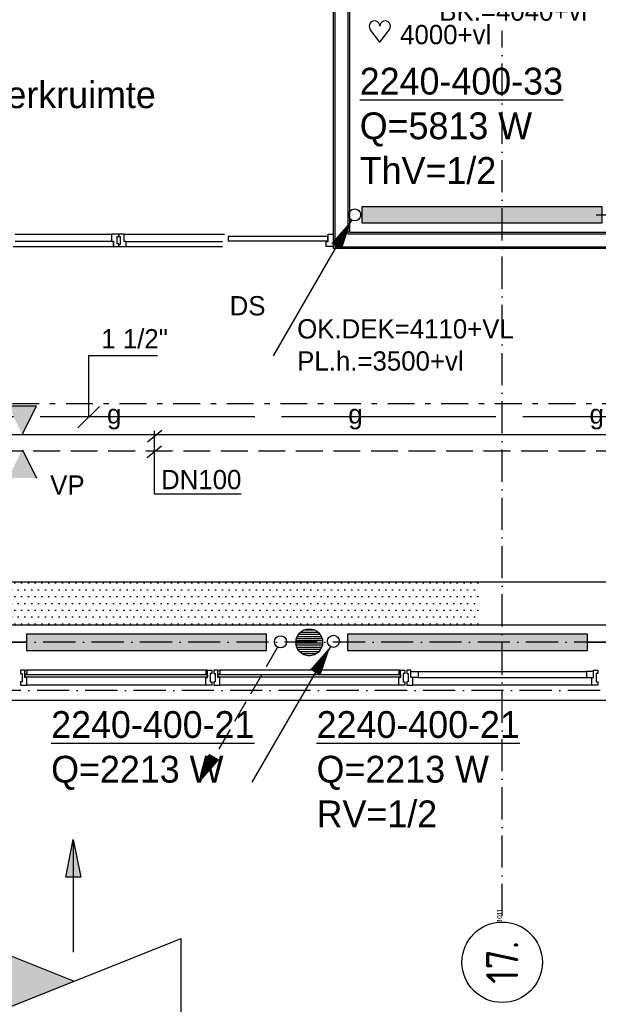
# Model space of a CAD drawing. Extents: x -41378 to 114803, y -24080 to 82188.
# Tile 13 of 137: x -22909 to -17513, y 41700 to 50886. Entities that reach past the tile are written whole.
import ezdxf
from ezdxf.enums import TextEntityAlignment as Align

# ---------------------------------------------------------------- set-up
doc = ezdxf.new("R2010")
doc.units = 0
doc.header["$LTSCALE"] = 50
for name, pattern in [('2322107', [2000, 1000, 1000]), ('2322108', [7, 5, -2]), ('2322109', [10, 5, -2, 1, -2]), ('2322134', [45, 40, -5]), ('DASHDOT', [9, 6, -1.5, 0, -1.5]), ('LURETOUR', [6, 4, -2])]:
    doc.linetypes.add(name, pattern=pattern)
doc.layers.get('0').update_dxf_attribs({"linetype": 'CONTINUOUS'})
for name, color, linetype in [('AL$7----_STRAMIEN', 1, 'DASHDOT'), ('AL21----_BUITENWAND', 4, 'CONTINUOUS'), ('AL22----_BINNENWAND', 7, 'CONTINUOUS'), ('AL28----_KONSTRUKTIE', 3, 'CONTINUOUS'), ('AL31----_BUITENKOZ', 7, 'CONTINUOUS'), ('AL32----_BINNENKOZ', 7, 'CONTINUOUS'), ('ALN-----_BLOCKNAAM', 2, 'CONTINUOUS'), ('ALXAA---_GEWBETON', 12, 'CONTINUOUS'), ('ALXOU---_GLAS', 7, 'CONTINUOUS'), ('BOUW', 8, 'CONTINUOUS'), ('KABELGGOOT1', 8, 'CONTINUOUS'), ('WI561---', 1, 'CONTINUOUS'), ('WL531---', 4, 'CONTINUOUS'), ('WL541---', 4, 'CONTINUOUS'), ('WL561---', 4, 'CONTINUOUS'), ('WL561---_AANVOER', 4, 'CONTINUOUS'), ('WL561---_RETOUR', 4, 'CONTINUOUS'), ('WL570---', 3, 'CONTINUOUS'), ('WL570---_RETOUR', 3, 'CONTINUOUS'), ('WL570---_TOEVOER', 3, 'CONTINUOUS'), ('WM541---', 1, 'CONTINUOUS'), ('WM570---', 1, 'CONTINUOUS')]:
    doc.layers.add(name, color=color, linetype=linetype)
doc.layers.get('0').freeze()
doc.styles.add('BURO-018', font='BUROFONT.shx', dxfattribs={"height": 90})
doc.styles.add('BURO-025', font='BUROFONT.shx', dxfattribs={"height": 250})
doc.styles.get("Standard").update_dxf_attribs({"font": 'ISOCP'})

# ---------------------------------------------------------------- blocks, each defined once
blk = doc.blocks.new('1011')
at = {"layer": 'AL$7----_STRAMIEN', "color": 7, "linetype": 'CONTINUOUS'}
blk.add_circle((-750, 0), 750, dxfattribs=at)
at = {"layer": 'ALN-----_BLOCKNAAM', "linetype": 'CONTINUOUS'}
blk.add_text('1011', height=100, dxfattribs=at).set_placement((0, 0))
blk = doc.blocks.new('2322401')
at = {"color": 0, "linetype": 'CONTINUOUS'}
for p, q in [((-0.5, 0.5, 1), (-0.5, 0.5)), ((-0.5, 0.5, 1), (-0.5, -0.5, 1)), ((0.5, 0.5, 1), (-0.5, 0.5, 1)), ((0.5, 0.5), (-0.5, 0.5)), ((-0.5, 0.5), (-0.5, -0.5)), ((0.5, 0.5, 1), (0.5, 0.5)), ((0.5, -0.5, 1), (0.5, 0.5, 1)), ((0.5, -0.5), (0.5, 0.5)), ((-0.5, -0.5, 1), (-0.5, -0.5)), ((-0.5, -0.5, 1), (0.5, -0.5, 1)), ((-0.5, -0.5), (0.5, -0.5)), ((0.5, -0.5, 1), (0.5, -0.5))]:
    blk.add_line(p, q, dxfattribs=at)
blk = doc.blocks.new('CVHATCH1')
at = {"color": 0, "linetype": 'CONTINUOUS'}
blk.add_solid([(-0.5, -0.5), (0.5, -0.5), (-0.5, 0.5), (0.5, 0.5)], dxfattribs=at)
blk = doc.blocks.new('LDV4107')
at = {"color": 0, "linetype": 'CONTINUOUS'}
blk.add_line((-0.25, -0.433), (-6.75, -11.691), dxfattribs=at)
blk.add_lwpolyline([(-0.25, -0.433, 0, 1, 0), (-1.5, -2.598, 1, 1, 0)], format="xyseb", dxfattribs=at)
blk.add_circle((0, 0), 0.5, dxfattribs=at)
blk = doc.blocks.new('CVRINFO2')
at = {"color": 0, "linetype": 'CONTINUOUS', "style": 'BURO-025'}
for tag, p in [('CV_TEXT125', (0, 0)), ('CV_TEXT225', (0, -4.167)), ('CV_TEXT325', (0, -8.333)), ('CV_TEXT425', (0, -12.5))]:
    blk.add_attdef(tag, p, '', height=2.5, dxfattribs=at)
blk = doc.blocks.new('LDV2108')
at = {"color": 0, "linetype": 'CONTINUOUS'}
for p, q in [((-0.25, -0.433), (-1.187, -2.057)), ((-1.562, -2.706), (-2.5, -4.33)), ((-2.875, -4.98), (-3.812, -6.603)), ((-4.187, -7.253), (-5.125, -8.877)), ((-5.5, -9.526), (-6.437, -11.15))]:
    blk.add_line(p, q, dxfattribs=at)
blk.add_lwpolyline([(-6.75, -11.691, 0, 1, 0), (-5.5, -9.526, 1, 1, 0)], format="xyseb", dxfattribs=at)
blk.add_circle((0, 0), 0.5, dxfattribs=at)
blk = doc.blocks.new('LU-2-KB')
at = {"color": 0, "linetype": 'CONTINUOUS'}
for p, q in [((-0.4, 0.5), (0, -0.5)), ((-0.4, 0.5), (0, 0.5)), ((0, 0.5), (-0.2, 0))]:
    blk.add_line(p, q, dxfattribs=at)
blk.add_solid([(-0.4, 0.5), (0, 0.5), (-0.2, 0)], dxfattribs=at)
blk = doc.blocks.new('LU-2D-K-3E8')
at = {"color": 0, "linetype": 'CONTINUOUS'}
for p, q in [((-0.5, 500), (0.5, 500)), ((-0.5, -500), (0.5, -500))]:
    blk.add_line(p, q, dxfattribs=at)
blk = doc.blocks.new('LU-PIJL7')
at = {"color": 0, "linetype": 'CONTINUOUS'}
for p, q in [((0, 0), (-15, 0)), ((-5, -1), (-5, 1)), ((-5, 1), (0, 0)), ((0, 0), (-5, -1))]:
    blk.add_line(p, q, dxfattribs=at)
blk.add_solid([(-5, 1), (-5, -1), (0, 0)], dxfattribs=at)
blk = doc.blocks.new('HART')
at = {"color": 1}
for q in [(-39.7, 52.4), (39.7, 52.4)]:
    blk.add_line((0, 0), q, dxfattribs=at)
for centre, start, end in [((-22.1, 65.7), 0, 217.1867), ((22.1, 65.7), 322.8133, 180)]:
    blk.add_arc(centre, 22.1, start, end, dxfattribs=at)
blk = doc.blocks.new('2322134-8')
at = {"layer": 'WM541---', "color": 0, "linetype": '2322134', "style": 'BURO-018'}
for p in [(-22027.5, 47179.9), (-19777.5, 47179.9), (-17527.5, 47179.9)]:
    blk.add_text('g', height=180, dxfattribs=at).set_placement(p, align=Align.MIDDLE)

msp = doc.modelspace()

# ---------------------------------------------------------------- hatches: boundary and pattern name
at = {"layer": 'KABELGGOOT1'}
h = msp.add_hatch(dxfattribs=at)
h.set_pattern_fill('DOTS', color=256, scale=40, style=0)
h.set_pattern_definition([(0, (0, 200000), (31.75, 63.5), [0, -63.5])])
h.paths.add_polyline_path([(-18628.3, 45640), (-24091.2, 45640), (-24091.2, 45240), (-18628.3, 45240)])
at = {"layer": 'WL570---'}
h = msp.add_hatch(color=1, dxfattribs=at)
h.paths.add_polyline_path([(-23015.6, 47282.8), (-22884.8, 47018), (-22884.8, 47282.8)])
h.paths.add_polyline_path([(-22884.8, 47282.8), (-22884.8, 47018), (-22882.2, 47018), (-22751.4, 47282.8)])
h = msp.add_hatch(color=1, dxfattribs=at)
h.paths.add_polyline_path([(-23015.6, 46609.7), (-22884.8, 46874.6), (-22884.8, 46609.7)])
h.paths.add_polyline_path([(-22884.8, 46609.7), (-22884.8, 46874.6), (-22882.2, 46874.6), (-22751.4, 46609.7)])

# ---------------------------------------------------------------- linework, layer by layer
at = {"layer": 'AL$7----_STRAMIEN', "color": 1}
for p, q in [((-18409, 42525.1), (-18409, 50783.1)), ((112191.2, 45077.3), (-30903.4, 45077.3)), ((112582.7, 44627.3), (-30110.1, 44627.3))]:
    msp.add_line(p, q, dxfattribs=at)
at = {"layer": 'AL21----_BUITENWAND', "color": 8}
msp.add_line((-26149, 44537.3), (-478.5, 44537.3), dxfattribs=at)
at = {"layer": 'AL22----_BINNENWAND', "color": 8}
for p, q in [((-19983.5, 48752.3), (-19983.5, 60752.3)), ((-19833.5, 60752.3), (-19833.5, 48902.3)), ((-19833.5, 48902.3), (-14235, 48902.3)), ((-14235, 48752.3), (-19983.5, 48752.3))]:
    msp.add_line(p, q, dxfattribs=at)
at = {"layer": 'AL22----_BINNENWAND', "color": 8, "linetype": 'CONTINUOUS'}
for p, q in [((-19968.5, 60752.3), (-19968.5, 48767.3)), ((-19848.5, 60752.3), (-19848.5, 48887.3)), ((-19848.5, 48887.3), (-14235, 48887.3)), ((-19968.5, 48767.3), (-14235, 48767.3))]:
    msp.add_line(p, q, dxfattribs=at)
at = {"layer": 'AL28----_KONSTRUKTIE', "color": 8}
msp.add_circle((-20209, 45077.3), 125, dxfattribs=at)
at = {"layer": 'AL31----_BUITENKOZ', "color": 8, "linetype": 'CONTINUOUS'}
for p, q in [((-20965.5, 48864.3), (-20965.5, 48823.3)), ((-20035.5, 48864.3), (-20965.5, 48864.3)), ((-20965.5, 48823.3), (-20035.5, 48823.3)), ((-20035.5, 48823.3), (-20035.5, 48864.3)), ((-22861, 44817.3), (-22900, 44817.3)), ((-22900, 44817.3), (-22900, 44811.3)), ((-22900, 44811.3), (-22900, 44797.3)), ((-22900, 44797.3), (-22900, 44797.3)), ((-22900, 44797.3), (-22900, 44787.3)), ((-22900, 44787.3), (-22886, 44787.3)), ((-22886, 44787.3), (-22886, 44707.3)), ((-22861, 44750.3), (-22861, 44817.3)), ((-22861, 44780.3), (-22861, 44812.3)), ((-22861, 44812.3), (-22856, 44812.3)), ((-22844, 44780.3), (-22861, 44780.3)), ((-22844, 44750.3), (-22861, 44750.3)), ((-22856, 44812.3), (-22856, 44817.3)), ((-22856, 44817.3), (-22844, 44817.3)), ((-22844, 44817.3), (-22844, 44780.3)), ((-22844, 44697.3), (-22844, 44750.3)), ((-21162, 44817.3), (-21174, 44817.3)), ((-21174, 44817.3), (-21174, 44780.3)), ((-21174, 44780.3), (-21157, 44780.3)), ((-21174, 44697.3), (-21174, 44750.3)), ((-21174, 44750.3), (-21157, 44750.3)), ((-21162, 44812.3), (-21162, 44817.3)), ((-21157, 44812.3), (-21162, 44812.3)), ((-21157, 44817.3), (-21118, 44817.3)), ((-21157, 44750.3), (-21157, 44817.3)), ((-21157, 44780.3), (-21157, 44812.3)), ((-21118, 44787.3), (-21132, 44787.3)), ((-21132, 44787.3), (-21132, 44707.3)), ((-21118, 44817.3), (-21118, 44811.3)), ((-21118, 44811.3), (-21118, 44797.3)), ((-21118, 44797.3), (-21118, 44797.3)), ((-21118, 44797.3), (-21118, 44787.3)), ((-21061, 44817.3), (-21100, 44817.3)), ((-21100, 44817.3), (-21100, 44811.3)), ((-21100, 44811.3), (-21100, 44797.3)), ((-21100, 44797.3), (-21100, 44797.3)), ((-21100, 44797.3), (-21100, 44787.3)), ((-21100, 44787.3), (-21086, 44787.3)), ((-21086, 44787.3), (-21086, 44707.3)), ((-21061, 44750.3), (-21061, 44817.3)), ((-21061, 44780.3), (-21061, 44812.3)), ((-21061, 44812.3), (-21056, 44812.3)), ((-21044, 44780.3), (-21061, 44780.3)), ((-21044, 44750.3), (-21061, 44750.3)), ((-21056, 44812.3), (-21056, 44817.3)), ((-21056, 44817.3), (-21044, 44817.3)), ((-21044, 44817.3), (-21044, 44780.3)), ((-21044, 44697.3), (-21044, 44750.3)), ((-19362, 44817.3), (-19374, 44817.3)), ((-19374, 44817.3), (-19374, 44780.3)), ((-19374, 44780.3), (-19357, 44780.3)), ((-19374, 44697.3), (-19374, 44750.3)), ((-19374, 44750.3), (-19357, 44750.3)), ((-19362, 44812.3), (-19362, 44817.3)), ((-19357, 44812.3), (-19362, 44812.3)), ((-19357, 44817.3), (-19318, 44817.3)), ((-19357, 44750.3), (-19357, 44817.3)), ((-19357, 44780.3), (-19357, 44812.3)), ((-19318, 44787.3), (-19332, 44787.3)), ((-19332, 44787.3), (-19332, 44707.3)), ((-19318, 44817.3), (-19318, 44811.3)), ((-19318, 44811.3), (-19318, 44797.3)), ((-19318, 44797.3), (-19318, 44797.3)), ((-19318, 44797.3), (-19318, 44787.3)), ((-19261, 44817.3), (-19300, 44817.3)), ((-19300, 44817.3), (-19300, 44811.3)), ((-19300, 44811.3), (-19300, 44797.3)), ((-19300, 44797.3), (-19300, 44797.3)), ((-19300, 44797.3), (-19300, 44787.3)), ((-19300, 44787.3), (-19286, 44787.3)), ((-19286, 44787.3), (-19286, 44707.3)), ((-19261, 44750.3), (-19261, 44817.3)), ((-19261, 44750.3), (-19261, 44804.3)), ((-19261, 44804.3), (-19194, 44804.3)), ((-19244, 44750.3), (-19261, 44750.3)), ((-19194, 44750.3), (-19261, 44750.3)), ((-19244, 44697.3), (-19244, 44750.3)), ((-19194, 44804.3), (-19194, 44750.3)), ((-17557, 44804.3), (-17624, 44804.3)), ((-17624, 44804.3), (-17624, 44750.3)), ((-17624, 44750.3), (-17557, 44750.3)), ((-17574, 44697.3), (-17574, 44750.3)), ((-17574, 44750.3), (-17557, 44750.3)), ((-17557, 44817.3), (-17518, 44817.3)), ((-17557, 44750.3), (-17557, 44817.3)), ((-17557, 44750.3), (-17557, 44804.3)), ((-17518, 44787.8), (-17532, 44787.8)), ((-17532, 44787.8), (-17532, 44707.8)), ((-17518, 44817.3), (-17518, 44811.3)), ((-17518, 44811.3), (-17518, 44797.3)), ((-17518, 44797.3), (-17518, 44797.3)), ((-17518, 44797.3), (-17518, 44787.8)), ((-22886, 44707.3), (-22900, 44707.3)), ((-22900, 44707.3), (-22900, 44698.3)), ((-22900, 44698.3), (-22900, 44698.3)), ((-22900, 44698.3), (-22900, 44684.3)), ((-22900, 44684.3), (-22900, 44678.3)), ((-22900, 44678.3), (-22881.1, 44678.3)), ((-22881.1, 44678.3), (-22844, 44678.3)), ((-22844, 44689.3), (-22844, 44697.3)), ((-22844, 44685.3), (-22844, 44689.3)), ((-22844, 44678.3), (-22844, 44685.3)), ((-21174, 44689.3), (-21174, 44697.3)), ((-21174, 44685.3), (-21174, 44689.3)), ((-21174, 44678.3), (-21174, 44685.3)), ((-21136.9, 44678.3), (-21174, 44678.3)), ((-21118, 44678.3), (-21136.9, 44678.3)), ((-21132, 44707.3), (-21118, 44707.3)), ((-21118, 44707.3), (-21118, 44697.8)), ((-21118, 44697.8), (-21118, 44697.8)), ((-21118, 44697.8), (-21118, 44684.3)), ((-21118, 44684.3), (-21118, 44678.3)), ((-21086, 44707.3), (-21100, 44707.3)), ((-21100, 44707.3), (-21100, 44698.3)), ((-21100, 44698.3), (-21100, 44698.3)), ((-21100, 44698.3), (-21100, 44684.3)), ((-21100, 44684.3), (-21100, 44678.3)), ((-21100, 44678.3), (-21081.1, 44678.3)), ((-21081.1, 44678.3), (-21044, 44678.3)), ((-21044, 44689.3), (-21044, 44697.3)), ((-21044, 44685.3), (-21044, 44689.3)), ((-21044, 44678.3), (-21044, 44685.3)), ((-19374, 44689.3), (-19374, 44697.3)), ((-19374, 44685.3), (-19374, 44689.3)), ((-19374, 44678.3), (-19374, 44685.3)), ((-19336.9, 44678.3), (-19374, 44678.3)), ((-19318, 44678.3), (-19336.9, 44678.3)), ((-19332, 44707.3), (-19318, 44707.3)), ((-19318, 44707.3), (-19318, 44697.8)), ((-19318, 44697.8), (-19318, 44697.8)), ((-19318, 44697.8), (-19318, 44684.3)), ((-19318, 44684.3), (-19318, 44678.3)), ((-19286, 44707.3), (-19300, 44707.3)), ((-19300, 44707.3), (-19300, 44698.3)), ((-19300, 44698.3), (-19300, 44698.3)), ((-19300, 44698.3), (-19300, 44684.3)), ((-19300, 44684.3), (-19300, 44678.3)), ((-19300, 44678.3), (-19281.1, 44678.3)), ((-19281.1, 44678.3), (-19244, 44678.3)), ((-19244, 44689.3), (-19244, 44697.3)), ((-19244, 44685.3), (-19244, 44689.3)), ((-19244, 44678.3), (-19244, 44685.3)), ((-17574, 44689.3), (-17574, 44697.3)), ((-17574, 44685.3), (-17574, 44689.3)), ((-17574, 44678.3), (-17574, 44685.3)), ((-17536.9, 44678.3), (-17574, 44678.3)), ((-17518, 44678.3), (-17536.9, 44678.3)), ((-17532, 44707.8), (-17518, 44707.8)), ((-17518, 44707.8), (-17518, 44697.8)), ((-17518, 44697.8), (-17518, 44697.8)), ((-17518, 44697.8), (-17518, 44684.3)), ((-17518, 44684.3), (-17518, 44678.3))]:
    msp.add_line(p, q, dxfattribs=at)
at = {"layer": 'AL31----_BUITENKOZ', "color": 8}
for p, q in [((-21174, 44817.3), (-22844, 44817.3)), ((-19374, 44817.3), (-21044, 44817.3)), ((-19194, 44804.3), (-17624, 44804.3)), ((-19194, 44750.3), (-17624, 44750.3)), ((-21174, 44678.3), (-22844, 44678.3)), ((-19374, 44678.3), (-21044, 44678.3)), ((-17574, 44678.3), (-19244, 44678.3))]:
    msp.add_line(p, q, dxfattribs=at)
at = {"layer": 'AL32----_BINNENKOZ', "color": 8}
for p, q in [((-22952, 48884.3), (-22051.5, 48884.3)), ((-21984.5, 48884.3), (-22051.5, 48884.3)), ((-22051.5, 48884.3), (-22051.5, 48821.3)), ((-21984.5, 48862.3), (-21984.5, 48884.3)), ((-21984.5, 48884.3), (-21984.5, 48860.3)), ((-21934.5, 48884.3), (-21984.5, 48884.3)), ((-21934.5, 48817.3), (-21934.5, 48884.3)), ((-21934.5, 48884.3), (-21000.5, 48884.3)), ((-20033.5, 48817.3), (-20033.5, 48884.3)), ((-20033.5, 48884.3), (-19983.5, 48884.3)), ((-22952, 48821.3), (-22051.5, 48821.3)), ((-22051.5, 48821.3), (-22034.5, 48821.3)), ((-22034.5, 48770.3), (-22034.5, 48821.3)), ((-22034.5, 48821.3), (-22034.5, 48770.3)), ((-22000.5, 48795.3), (-22000.5, 48862.3)), ((-22000.5, 48862.3), (-21984.5, 48862.3)), ((-21984.5, 48795.3), (-22000.5, 48795.3)), ((-21967.5, 48860.3), (-21984.5, 48860.3)), ((-21984.5, 48770.3), (-21984.5, 48795.3)), ((-21984.5, 48770.3), (-21984.5, 48793.3)), ((-21984.5, 48793.3), (-21967.5, 48793.3)), ((-21984.5, 48793.3), (-21984.5, 48770.3)), ((-21967.5, 48793.3), (-21967.5, 48860.3)), ((-21917.5, 48817.3), (-21934.5, 48817.3)), ((-21917.5, 48770.3), (-21917.5, 48817.3)), ((-21917.5, 48817.3), (-21017.5, 48817.3)), ((-20050.5, 48770.3), (-20050.5, 48817.3)), ((-20050.5, 48817.3), (-20033.5, 48817.3)), ((-22969, 48770.3), (-22034.5, 48770.3)), ((-22034.5, 48770.3), (-21984.5, 48770.3)), ((-21984.5, 48770.3), (-21917.5, 48770.3)), ((-21917.5, 48770.3), (-21017.5, 48770.3)), ((-19983.5, 48770.3), (-20050.5, 48770.3))]:
    msp.add_line(p, q, dxfattribs=at)
at = {"layer": 'ALXAA---_GEWBETON', "color": 8}
for p, q in [((-20256.3, 45193), (-20161.7, 45193)), ((-20328.8, 45113), (-20089.2, 45113)), ((-20320.9, 45133), (-20097.1, 45133)), ((-20308.5, 45153), (-20109.5, 45153)), ((-20289.4, 45173), (-20128.6, 45173)), ((-20333.9, 45073), (-20084.1, 45073)), ((-20333, 45093), (-20085, 45093)), ((-20331.6, 45053), (-20086.4, 45053)), ((-20325.9, 45033), (-20092.1, 45033)), ((-20316.2, 45013), (-20101.8, 45013)), ((-20301.3, 44993), (-20116.7, 44993)), ((-20277.9, 44973), (-20140.1, 44973)), ((-20222.3, 44953), (-20195.7, 44953))]:
    msp.add_line(p, q, dxfattribs=at)
at = {"layer": 'ALXOU---_GLAS', "color": 8}
for p, q in [((-22859, 44752.3), (-22859, 44778.3)), ((-22859, 44778.3), (-21159, 44778.3)), ((-21159, 44752.3), (-22859, 44752.3)), ((-21159, 44778.3), (-21159, 44752.3)), ((-21059, 44752.3), (-21059, 44778.3)), ((-21059, 44778.3), (-19359, 44778.3)), ((-19359, 44752.3), (-21059, 44752.3)), ((-19359, 44778.3), (-19359, 44752.3))]:
    msp.add_line(p, q, dxfattribs=at)
at = {"layer": 'KABELGGOOT1'}
for p, q in [((-10631, 45640, 3650), (-25373.3, 45640, 3650)), ((-25848.3, 45240, 3650), (7129.8, 45240, 3650))]:
    msp.add_line(p, q, dxfattribs=at)
at = {"layer": 'WL531---', "linetype": '2322109'}
msp.add_line((-2727, 47303.6), (-25582.5, 47303.8), dxfattribs=at)
at = {"layer": 'WL541---', "color": 3, "linetype": '2322134'}
msp.add_line((-2716.9, 47179.9), (-25588.1, 47179.9), dxfattribs=at)
at = {"layer": 'WL561---_AANVOER', "linetype": '2322107'}
for p, q in [((-8914.4, 47014.3), (-25582.5, 47014.3)), ((-23012.3, 45077.3), (-22846.4, 45077.3)), ((-17612.3, 45077.3), (-17446.4, 45077.3))]:
    msp.add_line(p, q, dxfattribs=at)
at = {"layer": 'WL561---_RETOUR', "color": 1}
for p, q in [((-21717.3, 46948.1), (-21584.7, 47057.8)), ((-21654, 47051.3), (-21654, 46464.1)), ((-21720.4, 46800.7), (-21587.7, 46910.4)), ((-21654, 46464.1), (-20843.9, 46464.1))]:
    msp.add_line(p, q, dxfattribs=at)
at = {"layer": 'WL561---_RETOUR', "linetype": '2322108'}
msp.add_line((-25582.5, 46864), (-9064.7, 46864), dxfattribs=at)
at = {"layer": 'WL570---', "color": 1}
for p, q in [((-23015.6, 47282.8), (-22751.4, 47282.8)), ((-22882.2, 47018), (-22751.4, 47282.8)), ((-22882.2, 46874.6), (-22751.4, 46609.7))]:
    msp.add_line(p, q, dxfattribs=at)
at = {"layer": 'WM541---', "color": 4}
msp.add_line((-17532.6, 49065.7), (-16840.8, 49065.7), dxfattribs=at)
at = {"layer": 'WM570---', "linetype": 'CONTINUOUS'}
for p, q in [((-22265.6, 47751.9), (-21623.8, 47751.9)), ((-22265.6, 47189.5), (-22265.6, 47751.9)), ((-22165.9, 47277.3), (-22365.3, 47077.9))]:
    msp.add_line(p, q, dxfattribs=at)

# ---------------------------------------------------------------- block references
at = {"layer": 'AL$7----_STRAMIEN'}
ref = msp.add_blockref('1011', (-18409, 42467.3), dxfattribs=dict(at, xscale=0.5, yscale=0.5, zscale=0.5, rotation=90))
ref.add_attrib('STR-NAAM', '17.', dxfattribs={"color": 3, "linetype": 'CONTINUOUS', "height": 300, "rotation": 90}).set_placement((-18409, 42092.3), align=Align.MIDDLE)
at = {"layer": 'WI561---'}
ref = msp.add_blockref('CVRINFO2', (-19737.7, 50187.5), dxfattribs=dict(at, xscale=100, yscale=100, zscale=100))
ref.add_attrib('CV_TEXT125', '%%u2240-400-33', (-19737.7, 50187.5), dxfattribs={"layer": '0', "color": 2, "linetype": 'CONTINUOUS', "height": 250, "style": 'BURO-025'})
ref.add_attrib('CV_TEXT225', 'Q=5813 W', (-19737.7, 49770.8), dxfattribs={"layer": '0', "color": 2, "linetype": 'CONTINUOUS', "height": 250, "style": 'BURO-025'})
ref.add_attrib('CV_TEXT325', 'ThV=1/2', (-19737.7, 49354.2), dxfattribs={"layer": '0', "color": 2, "linetype": 'CONTINUOUS', "height": 250, "style": 'BURO-025'})
ref = msp.add_blockref('CVRINFO2', (-22615.7, 44185.4), dxfattribs=dict(at, xscale=100, yscale=100, zscale=100))
ref.add_attrib('CV_TEXT125', '%%u2240-400-21', (-22615.7, 44185.4), dxfattribs={"layer": '0', "color": 2, "linetype": 'CONTINUOUS', "height": 250, "style": 'BURO-025'})
ref.add_attrib('CV_TEXT225', 'Q=2213 W', (-22615.7, 43768.7), dxfattribs={"layer": '0', "color": 2, "linetype": 'CONTINUOUS', "height": 250, "style": 'BURO-025'})
ref = msp.add_blockref('CVRINFO2', (-20140.1, 44185.4), dxfattribs=dict(at, xscale=100, yscale=100, zscale=100))
ref.add_attrib('CV_TEXT125', '%%u2240-400-21', (-20140.1, 44185.4), dxfattribs={"layer": '0', "color": 2, "linetype": 'CONTINUOUS', "height": 250, "style": 'BURO-025'})
ref.add_attrib('CV_TEXT225', 'Q=2213 W', (-20140.1, 43768.7), dxfattribs={"layer": '0', "color": 2, "linetype": 'CONTINUOUS', "height": 250, "style": 'BURO-025'})
ref.add_attrib('CV_TEXT325', 'RV=1/2', (-20140.1, 43352), dxfattribs={"layer": '0', "color": 2, "linetype": 'CONTINUOUS', "height": 250, "style": 'BURO-025'})
at = {"layer": 'WL561---', "xscale": 2240, "yscale": 150}
for name, p, zscale, rotation in [('2322401', (-18596.9, 49064.8), 400, 180.0000000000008), ('CVHATCH1', (-18596.9, 49064.8), 2240, 180.0000000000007), ('2322401', (-21726.4, 45077.3), 400, 180.0000000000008), ('2322401', (-21726.4, 45077.3), 400, 180.0000000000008), ('CVHATCH1', (-21726.4, 45077.3), 2240, 180.0000000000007), ('CVHATCH1', (-21726.4, 45077.3), 2240, 180.0000000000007), ('2322401', (-18732.3, 45077.3), 400, 180.0000000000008), ('CVHATCH1', (-18732.3, 45077.3), 2240, 180.0000000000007)]:
    msp.add_blockref(name, p, dxfattribs=dict(at, zscale=zscale, rotation=rotation))
at = {"layer": 'WL561---_AANVOER', "color": 2, "xscale": 112.5, "yscale": 112.5, "zscale": 112.5}
for p in [(-19784.9, 49064.7), (-19983.3, 45086.8)]:
    msp.add_blockref('LDV4107', p, dxfattribs=at)
at = {"layer": 'WL561---_RETOUR', "color": 2, "xscale": 112.5, "yscale": 112.5, "zscale": 112.5}
msp.add_blockref('LDV2108', (-20476.6, 45081.5), dxfattribs=at)
at = {"layer": 'WL570---_RETOUR', "linetype": 'LURETOUR', "rotation": 90}
for name, p, xscale, yscale, zscale in [('LU-2-KB', (-22401.9, 42315.9), 2000, 2000, 2000), ('LU-2D-K-3E8', (-22401.9, 41126.8), 2378.162074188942, 2, 2)]:
    msp.add_blockref(name, p, dxfattribs=dict(at, xscale=xscale, yscale=yscale, zscale=zscale))
at = {"layer": 'WL570---_TOEVOER', "color": 1, "xscale": 70, "yscale": 70, "zscale": 70, "rotation": 90}
msp.add_blockref('LU-PIJL7', (-22409.9, 43236.6), dxfattribs=at)
at = {"layer": 'WM541---', "linetype": '2322134'}
msp.add_blockref('2322134-8', (0, 0), dxfattribs=at)
at = {"layer": 'WM570---', "xscale": 2.25, "yscale": 2.25, "zscale": 2.25}
msp.add_blockref('HART', (-19550.4, 50677.1), dxfattribs=at)

# ---------------------------------------------------------------- texts
at = {"layer": 'BOUW', "style": 'BURO-025'}
msp.add_text('docenten werkruimte', height=250, dxfattribs=at).set_placement((-24742.6, 50060.8))
at = {"layer": 'BOUW', "color": 1, "style": 'BURO-018'}
for s, p in [('DS', (-20950.9, 48127.3)), ('OK.DEK=4110+VL', (-20321.3, 47912)), ('PL.h.=3500+vl', (-20321.3, 47612))]:
    msp.add_text(s, height=180, dxfattribs=at).set_placement(p)
at = {"layer": 'WL570---', "color": 1, "style": 'BURO-018'}
msp.add_text('VP', height=180, dxfattribs=at).set_placement((-22624.7, 46454.2))
at = {"layer": 'WM570---', "color": 1, "style": 'BURO-018'}
for s, p in [('BK.=4040+vl', (-18995.8, 50876.2)), ('4000+vl', (-19361, 50657)), ('DN100', (-21590.5, 46505.7))]:
    msp.add_text(s, height=180, dxfattribs=at).set_placement(p)
at = {"layer": 'WM570---', "linetype": 'CONTINUOUS', "style": 'BURO-018'}
msp.add_text('1 1/2"', height=180, dxfattribs=at).set_placement((-22147.9, 47819.5))

doc.saveas('drawing.dxf')
